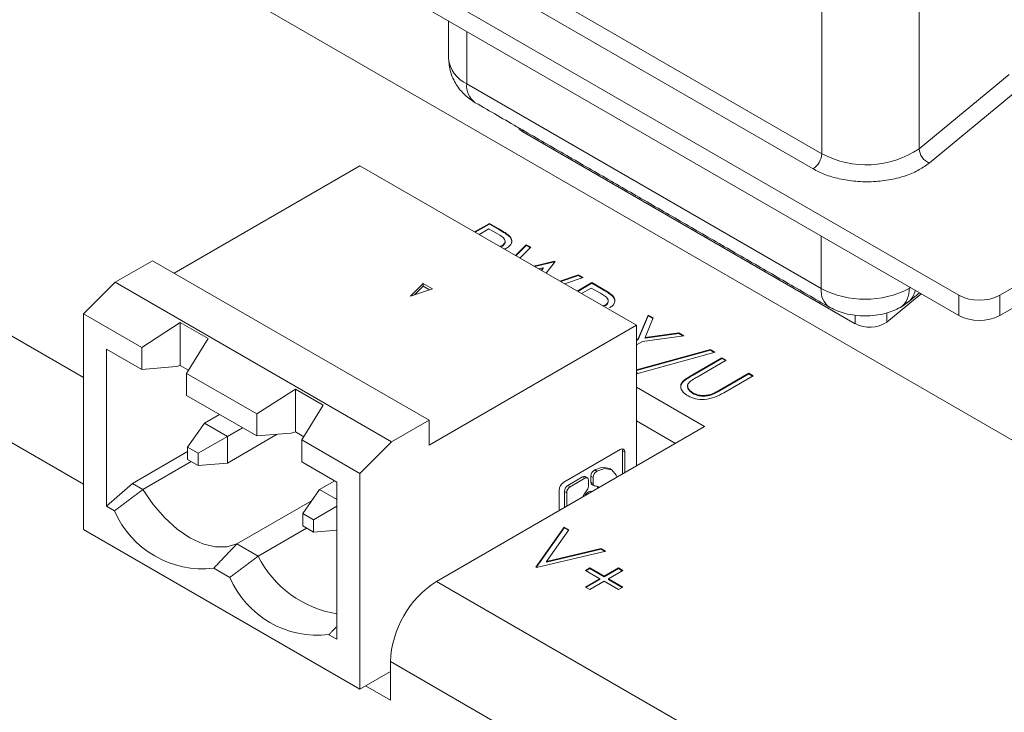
# Model space of a CAD drawing. Header units: inches. Extents: x 0.2 to 16.3, y 0.2 to 11.5.
# Tile 13 of 64: x 2.078 to 2.872, y 1.86 to 2.418. Entities that reach past the tile are written whole.
import ezdxf

# ---------------------------------------------------------------- set-up
doc = ezdxf.new("R2010")
doc.units = ezdxf.units.IN
doc.header["$MEASUREMENT"] = 0

msp = doc.modelspace()

# ---------------------------------------------------------------- linework, layer by layer
at = {"color": 7, "linetype": 'Continuous', "lineweight": 15}
for p, q in [((1.55386, 2.84379), (2.90679, 2.06276)), ((2.83492, 2.19609), (2.2961, 2.50714)), ((2.2961, 2.49081), (2.83492, 2.17976)), ((2.72458, 2.31013), (2.47951, 2.45161)), ((2.71751, 2.29788), (2.47243, 2.43936)), ((2.80293, 2.31409), (2.80293, 2.43113)), ((2.72458, 2.42717), (2.72458, 2.31013)), ((1.63166, 2.41734), (2.12975, 2.1298)), ((2.43847, 2.36643), (2.43847, 2.40863)), ((2.87553, 2.37396), (2.80293, 2.31409)), ((2.43847, 2.36643), (2.72414, 2.20152)), ((2.88372, 2.36249), (2.81113, 2.30262)), ((1.59442, 2.35284), (2.12975, 2.0438)), ((2.48372, 2.32903), (2.48372, 2.32778)), ((2.75148, 2.17321), (2.48372, 2.32778)), ((3.06873, 2.31202), (2.86792, 2.19609)), ((2.20269, 2.21398), (2.35246, 2.30044)), ((2.35246, 2.30044), (2.57517, 2.17188)), ((2.86792, 2.17976), (3.06873, 2.29569)), ((2.44485, 2.24711), (2.45672, 2.25396)), ((2.44532, 2.24684), (2.45672, 2.25342)), ((2.45672, 2.25396), (2.46442, 2.24952)), ((2.45672, 2.25342), (2.45672, 2.25396)), ((2.45672, 2.25342), (2.46442, 2.24897)), ((2.45622, 2.2496), (2.44837, 2.24507)), ((2.4634, 2.24545), (2.45622, 2.2496)), ((2.46442, 2.24897), (2.46442, 2.24952)), ((2.47278, 2.24347), (2.47278, 2.24401)), ((2.72414, 2.24371), (2.72414, 2.20152)), ((2.46682, 2.23541), (2.46682, 2.23595)), ((2.47772, 2.22813), (2.48644, 2.23681)), ((2.47807, 2.22793), (2.48644, 2.23627)), ((2.49008, 2.23471), (2.48137, 2.22602)), ((2.48644, 2.23681), (2.49008, 2.23471)), ((2.48644, 2.23627), (2.48644, 2.23681)), ((2.48644, 2.23627), (2.48973, 2.23436)), ((2.15524, 2.20652), (2.18542, 2.22395)), ((2.18542, 2.22395), (2.40813, 2.09538)), ((2.49261, 2.21953), (2.5092, 2.22367)), ((2.49327, 2.21915), (2.5092, 2.22312)), ((2.50971, 2.22337), (2.50249, 2.21383)), ((2.5092, 2.22367), (2.50971, 2.22337)), ((2.5092, 2.22312), (2.5092, 2.22367)), ((2.5092, 2.22312), (2.50943, 2.22299)), ((2.50011, 2.21825), (2.49643, 2.21733)), ((2.49851, 2.21613), (2.50011, 2.21825)), ((2.4988, 2.21596), (2.50011, 2.2177)), ((2.50011, 2.2177), (2.50011, 2.21825)), ((2.15524, 2.20652), (2.12975, 2.18109)), ((2.37795, 2.07796), (2.15524, 2.20652)), ((2.40348, 2.20563), (2.39329, 2.19545)), ((2.41094, 2.20133), (2.40348, 2.20563)), ((2.40348, 2.20563), (2.40348, 2.20349)), ((2.51358, 2.20743), (2.52866, 2.21243)), ((2.51418, 2.20708), (2.52866, 2.21189)), ((2.53227, 2.21035), (2.51719, 2.20534)), ((2.52744, 2.19943), (2.53932, 2.20628)), ((2.52791, 2.19915), (2.53932, 2.20574)), ((2.52866, 2.21243), (2.53227, 2.21035)), ((2.52866, 2.21189), (2.52866, 2.21243)), ((2.52866, 2.21189), (2.53167, 2.21015)), ((2.53932, 2.20628), (2.54718, 2.20174)), ((2.53932, 2.20574), (2.53932, 2.20628)), ((2.53932, 2.20574), (2.54718, 2.2012)), ((2.39329, 2.19545), (2.41094, 2.20133)), ((2.40348, 2.20349), (2.3965, 2.19652)), ((2.40858, 2.20054), (2.40348, 2.20349)), ((2.53881, 2.20192), (2.53097, 2.19739)), ((2.54618, 2.19767), (2.53881, 2.20192)), ((2.54718, 2.2012), (2.54718, 2.20174)), ((2.55554, 2.19575), (2.55554, 2.1963)), ((2.80456, 2.19729), (2.77692, 2.17449)), ((2.79266, 2.18949), (2.79436, 2.1907)), ((2.83492, 2.17976), (2.83492, 2.19609)), ((2.86792, 2.19609), (2.86792, 2.17976)), ((2.54997, 2.18747), (2.54997, 2.18801)), ((2.77692, 2.18193), (2.77692, 2.17449)), ((2.17661, 2.15404), (2.12975, 2.18109)), ((2.12975, 2.18109), (2.12975, 2.0075)), ((2.17661, 2.15404), (2.2076, 2.17414)), ((2.2076, 2.17414), (2.23006, 2.16118)), ((2.2076, 2.17414), (2.2076, 2.13964)), ((2.57663, 2.16095), (2.58464, 2.18011)), ((2.57663, 2.1604), (2.58464, 2.17957)), ((2.58868, 2.17778), (2.58213, 2.16208)), ((2.58464, 2.18011), (2.58868, 2.17778)), ((2.58464, 2.17957), (2.58464, 2.18011)), ((2.58464, 2.17957), (2.5885, 2.17735)), ((2.75148, 2.17993), (2.75148, 2.17321)), ((2.40813, 2.07545), (2.57517, 2.17188)), ((2.57517, 2.17188), (2.57517, 2.05853)), ((2.58213, 2.16208), (2.60931, 2.16587)), ((2.60931, 2.16587), (2.61335, 2.16354)), ((2.60931, 2.16533), (2.60931, 2.16587)), ((2.23006, 2.16118), (2.2128, 2.13315)), ((2.57517, 2.16011), (2.57663, 2.16095)), ((2.57517, 2.15956), (2.57663, 2.1604)), ((2.58015, 2.15891), (2.57517, 2.15604)), ((2.57663, 2.1604), (2.57663, 2.16095)), ((2.61335, 2.16354), (2.58015, 2.15891)), ((2.58213, 2.16153), (2.60931, 2.16533)), ((2.58213, 2.16153), (2.58213, 2.16208)), ((2.60931, 2.16533), (2.61259, 2.16344)), ((2.1483, 2.02614), (2.1483, 2.1527)), ((2.17661, 2.13636), (2.1483, 2.1527)), ((2.17661, 2.13636), (2.17661, 2.15404)), ((2.57517, 2.13605), (2.63482, 2.15231)), ((2.57517, 2.13551), (2.63482, 2.15177)), ((2.63853, 2.15017), (2.57627, 2.1332)), ((2.63482, 2.15231), (2.63853, 2.15017)), ((2.63482, 2.15177), (2.63482, 2.15231)), ((2.63482, 2.15177), (2.63789, 2.14999)), ((2.62035, 2.13211), (2.64407, 2.14581)), ((2.62035, 2.13157), (2.64407, 2.14526)), ((2.6476, 2.14377), (2.62406, 2.13018)), ((2.64407, 2.14581), (2.6476, 2.14377)), ((2.64407, 2.14526), (2.64407, 2.14581)), ((2.64407, 2.14526), (2.64713, 2.1435)), ((2.20433, 2.13859), (2.17661, 2.13636)), ((2.2076, 2.13964), (2.20433, 2.13859)), ((2.21439, 2.13573), (2.2076, 2.13964)), ((2.2128, 2.13315), (2.2694, 2.10047)), ((2.2128, 2.13315), (2.2128, 2.11546)), ((2.57627, 2.1332), (2.57517, 2.13383)), ((2.61277, 2.12638), (2.61277, 2.12693)), ((2.62035, 2.13157), (2.62035, 2.13211)), ((2.64219, 2.11972), (2.66573, 2.1333)), ((2.64219, 2.11917), (2.66573, 2.13276)), ((2.66926, 2.13127), (2.64553, 2.11757)), ((2.66573, 2.1333), (2.66926, 2.13127)), ((2.66573, 2.13276), (2.66573, 2.1333)), ((2.66573, 2.13276), (2.66878, 2.131)), ((2.2694, 2.10047), (2.3004, 2.12057)), ((2.3004, 2.12057), (2.32285, 2.10761)), ((2.3004, 2.08607), (2.3004, 2.12057)), ((2.63018, 2.09028), (2.57517, 2.12204)), ((2.64219, 2.11917), (2.64219, 2.11972)), ((2.2128, 2.11546), (2.2694, 2.08279)), ((2.62059, 2.11695), (2.62059, 2.1175)), ((2.63569, 2.11588), (2.63569, 2.11643)), ((2.32285, 2.10761), (2.30559, 2.07958)), ((2.22718, 2.09312), (2.23935, 2.10014)), ((2.2694, 2.08279), (2.2694, 2.10047)), ((2.37795, 2.07796), (2.40813, 2.09538)), ((2.40813, 2.09538), (2.40813, 2.07545)), ((2.6066, 2.07667), (2.57517, 2.09482)), ((2.22718, 2.09312), (2.21359, 2.07379)), ((2.22718, 2.09312), (2.24574, 2.0824)), ((2.25791, 2.08942), (2.24574, 2.0824)), ((2.41419, 1.9656), (2.63018, 2.09028)), ((2.24574, 2.0824), (2.22221, 2.06882)), ((2.28583, 2.08411), (2.24574, 2.06097)), ((2.24574, 2.06097), (2.24574, 2.0824)), ((2.29713, 2.08502), (2.2694, 2.08279)), ((2.3004, 2.08607), (2.29713, 2.08502)), ((2.30718, 2.08216), (2.3004, 2.08607)), ((2.35246, 2.05252), (2.30559, 2.07958)), ((2.30559, 2.07958), (2.30559, 2.06189)), ((2.22221, 2.06882), (2.21359, 2.07379)), ((2.21359, 2.07379), (2.21359, 2.06384)), ((2.35246, 2.05252), (2.37795, 2.07796)), ((2.51671, 2.04554), (2.56217, 2.07179)), ((2.56403, 2.0521), (2.56403, 2.07071)), ((2.56403, 2.07071), (2.56589, 2.06964)), ((2.16908, 2.04457), (2.21359, 2.07026)), ((2.22221, 2.05887), (2.21359, 2.06384)), ((2.22221, 2.05887), (2.22221, 2.06882)), ((2.56589, 2.06964), (2.56589, 2.05317)), ((2.17763, 2.03963), (2.21658, 2.06212)), ((2.24574, 2.06097), (2.22221, 2.05887)), ((2.3339, 2.04556), (2.30559, 2.06189)), ((2.54134, 2.05529), (2.54157, 2.05542)), ((2.5432, 2.05422), (2.54134, 2.05529)), ((2.54342, 2.05435), (2.54157, 2.05542)), ((2.35246, 1.87893), (2.35246, 2.05252)), ((2.51995, 2.04294), (2.53188, 2.04983)), ((2.52181, 2.04187), (2.53374, 2.04876)), ((2.53374, 2.04876), (2.53188, 2.04983)), ((2.53652, 2.04715), (2.53652, 2.04226)), ((2.53856, 2.04558), (2.53856, 2.05046)), ((2.54041, 2.04939), (2.53856, 2.05046)), ((2.54041, 2.04939), (2.54041, 2.04451)), ((2.54342, 2.05435), (2.5432, 2.05422)), ((2.1483, 2.02614), (2.16908, 2.04457)), ((2.16908, 2.04457), (2.17763, 2.03963)), ((2.30639, 2.02022), (2.31998, 2.03955)), ((2.31998, 2.03955), (2.33214, 2.04657)), ((2.3339, 2.03151), (2.31998, 2.03955)), ((2.3339, 2.04556), (2.3339, 1.919)), ((2.51299, 2.02263), (2.51299, 2.03911)), ((2.52181, 2.04187), (2.51995, 2.04294)), ((2.54041, 2.04451), (2.53856, 2.04558)), ((2.51716, 2.02504), (2.51716, 2.03811)), ((2.51902, 2.03704), (2.51716, 2.03811)), ((2.51902, 2.03704), (2.51902, 2.02611)), ((2.15472, 2.02244), (2.1483, 2.02614)), ((2.25334, 1.99593), (2.31389, 2.03089)), ((2.3339, 2.02615), (2.315, 2.01525)), ((2.315, 2.01525), (2.30639, 2.02022)), ((2.30639, 2.02022), (2.30639, 2.01027)), ((2.315, 2.0053), (2.315, 2.01525)), ((2.12975, 2.0075), (2.35246, 1.87893)), ((2.30937, 2.00855), (2.27042, 1.98606)), ((2.30639, 2.01027), (2.315, 2.0053)), ((2.49426, 1.97708), (2.51692, 2.00936)), ((2.49453, 1.97693), (2.51692, 2.00881)), ((2.5207, 2.00718), (2.50283, 1.98174)), ((2.51692, 2.00936), (2.5207, 2.00718)), ((2.51692, 2.00881), (2.51692, 2.00936)), ((2.51692, 2.00881), (2.52043, 2.00679)), ((2.3339, 2.00699), (2.315, 2.0053)), ((2.25334, 1.99593), (2.27042, 1.98606)), ((2.50283, 1.98174), (2.54689, 1.99206)), ((2.50283, 1.9812), (2.54689, 1.99151)), ((2.54689, 1.99206), (2.55066, 1.98988)), ((2.54689, 1.99151), (2.54689, 1.99206)), ((2.54689, 1.99151), (2.54999, 1.98972)), ((2.55066, 1.98988), (2.49476, 1.97679)), ((2.24752, 1.96887), (2.23468, 1.97628)), ((2.49476, 1.97679), (2.49426, 1.97708)), ((2.50283, 1.9812), (2.50283, 1.98174)), ((2.53404, 1.97447), (2.53757, 1.9765)), ((2.53452, 1.97419), (2.53757, 1.97596)), ((2.53757, 1.9765), (2.54915, 1.96981)), ((2.53757, 1.97596), (2.53757, 1.9765)), ((2.53757, 1.97596), (2.54915, 1.96927)), ((2.54915, 1.96981), (2.56074, 1.9765)), ((2.54915, 1.96927), (2.56074, 1.97596)), ((2.56074, 1.9765), (2.56426, 1.97447)), ((2.56074, 1.97596), (2.56074, 1.9765)), ((2.56074, 1.97596), (2.56379, 1.97419)), ((2.54563, 1.96778), (2.53404, 1.97447)), ((2.53404, 1.96109), (2.54563, 1.96778)), ((2.54563, 1.96724), (2.54563, 1.96778)), ((2.54915, 1.96927), (2.54915, 1.96981)), ((2.56426, 1.97447), (2.55268, 1.96778)), ((2.55268, 1.96778), (2.56426, 1.96109)), ((2.55268, 1.96724), (2.55268, 1.96778)), ((2.41419, 1.9656), (2.79719, 1.7445)), ((2.53757, 1.95906), (2.53404, 1.96109)), ((2.53452, 1.96082), (2.54563, 1.96724)), ((2.54915, 1.96574), (2.53757, 1.95906)), ((2.56074, 1.95906), (2.54915, 1.96574)), ((2.55268, 1.96724), (2.56379, 1.96082)), ((2.56426, 1.96109), (2.56074, 1.95906)), ((2.3339, 1.919), (2.32748, 1.92271)), ((2.37695, 1.87007), (2.37695, 1.90109)), ((2.37695, 1.90109), (2.75995, 1.67999)), ((2.37695, 1.89307), (2.35246, 1.87893)), ((2.35703, 1.88157), (2.37695, 1.87007))]:
    msp.add_line(p, q, dxfattribs=at)
at = {"color": 7, "linetype": 'Continuous', "lineweight": 15, "flags": 128}
for points in [[(2.48372, 2.32778), (2.48145, 2.32942), (2.47987, 2.33126)], [(2.79602, 2.20222), (2.79561, 2.20197), (2.79485, 2.20152)], [(2.54157, 2.05542), (2.548, 2.05765), (2.55343, 2.05659)], [(2.55957, 2.04952), (2.55894, 2.05129), (2.55531, 2.05551), (2.54986, 2.05658), (2.54342, 2.05435)], [(2.25334, 1.99593), (2.24509, 1.99339), (2.23581, 1.99334), (2.22583, 1.99578), (2.21548, 2.00064), (2.20514, 2.00773), (2.19515, 2.01681), (2.18587, 2.02757), (2.17763, 2.03963)], [(2.54513, 2.04119), (2.54385, 2.04215), (2.54198, 2.04252)], [(2.54421, 2.04066), (2.54344, 2.04207), (2.54316, 2.04239)], [(2.53495, 2.03846), (2.53309, 2.03594), (2.5318, 2.03349)], [(2.53661, 2.03784), (2.53815, 2.03838), (2.53946, 2.03812), (2.53946, 2.03812)]]:
    msp.add_lwpolyline(points, dxfattribs=at)
at = {"color": 7, "linetype": 'Continuous', "lineweight": 15}
for centre, radius, start, end in [((2.44885, 2.38934), 0.02515, 185.69476, 245.62528), ((2.45515, 2.36479), 0.01677, 174.37907, 234.30891), ((2.70923, 2.31083), 0.01537, 302.6051, 357.39474), ((2.76046, 2.37733), 0.07618, 241.90122, 303.8861), ((2.81635, 2.31501), 0.01345, 183.90536, 247.13867), ((2.73999, 2.1995), 0.01598, 172.74647, 235.96002), ((2.75949, 2.26976), 0.07685, 242.60964, 297.39041), ((2.77816, 2.19988), 0.01677, 305.70291, 5.62015), ((2.78368, 2.20331), 0.01653, 310.27505, 348.43155), ((2.85142, 2.22793), 0.03586, 242.60968, 297.39032), ((2.76313, 2.19503), 0.02473, 241.90127, 303.88596), ((2.85142, 2.2116), 0.03586, 242.60968, 297.39032), ((2.56362, 2.07001), 0.0023, 350.7866, 129.20311), ((2.56068, 2.07084), 0.00335, 357.89204, 25.74229), ((2.54461, 2.05019), 0.00606, 122.60552, 177.39448), ((2.53303, 2.04822), 0.00198, 65.68535, 125.61841), ((2.53482, 2.04742), 0.00172, 350.78654, 129.20271), ((2.54646, 2.04912), 0.00606, 122.60552, 177.39448), ((2.52106, 2.03874), 0.00808, 122.60562, 177.39422), ((2.52321, 2.03784), 0.00606, 122.60533, 177.39467), ((2.52507, 2.03677), 0.00606, 122.60533, 177.39467), ((2.53042, 2.04256), 0.00611, 317.88545, 357.23096), ((2.54052, 2.04538), 0.00197, 174.1844, 234.50437), ((2.54208, 2.04421), 0.0017, 169.98319, 266.60043), ((2.54128, 2.03056), 0.00865, 122.66497, 152.71175), ((2.22563, 2.05293), 0.07718, 203.26917, 276.73621), ((2.34745, 2.02449), 0.08607, 206.51355, 260.94339), ((2.31842, 1.99936), 0.07718, 203.26922, 276.73615), ((2.45781, 1.89741), 0.08094, 122.60548, 177.39449)]:
    msp.add_arc(centre, radius, start, end, dxfattribs=at)
for points in [[(2.42382, 2.41708), (2.42382, 2.38684)], [(2.44537, 2.35117), (2.73104, 2.18626)], [(2.46513, 2.2354), (2.46682, 2.23595)], [(2.47036, 2.23392), (2.46881, 2.23327)], [(2.79436, 2.1907), (2.80326, 2.19804)], [(2.78794, 2.18626), (2.79439, 2.19072)], [(2.5482, 2.18744), (2.54997, 2.18801)], [(2.55528, 2.05552), (2.55343, 2.05659)], [(2.53571, 2.04895), (2.53385, 2.05002)], [(2.17763, 2.03963), (2.15472, 2.02244)], [(2.53937, 2.04377), (2.54123, 2.0427)], [(2.53964, 2.03802), (2.53946, 2.03812)], [(2.23468, 1.97628), (2.25334, 1.99593)], [(2.27042, 1.98606), (2.24752, 1.96887)], [(2.32748, 1.92271), (2.3339, 1.92947)]]:
    msp.add_open_spline(points, degree=1, dxfattribs=at)
for points, knots in [([(2.42382, 2.38684), (2.42413, 2.38321), (2.42474, 2.37601), (2.42959, 2.36588), (2.43653, 2.35715), (2.4425, 2.35311), (2.44537, 2.35117)], [0, 0, 0, 0, 0.263974, 0.523684, 0.771052, 1, 1, 1, 1]), ([(2.81113, 2.30262), (2.80859, 2.30076), (2.80333, 2.29692), (2.79274, 2.29235), (2.7802, 2.28898), (2.76628, 2.28733), (2.75207, 2.28756), (2.73871, 2.28962), (2.72691, 2.29306), (2.72057, 2.29631), (2.71751, 2.29788)], [0, 0, 0, 0, 0.114511, 0.237561, 0.367044, 0.5, 0.632956, 0.762439, 0.885489, 1, 1, 1, 1]), ([(2.46682, 2.23595), (2.46777, 2.2367), (2.46919, 2.23784), (2.46952, 2.2397), (2.46873, 2.24245), (2.46577, 2.24412), (2.4634, 2.24545)], [0, 0, 0, 0, 0.248969, 0.374732, 0.500385, 1, 1, 1, 1]), ([(2.46442, 2.24952), (2.46611, 2.24855), (2.46912, 2.24682), (2.47166, 2.24487), (2.47278, 2.24401)], [0, 0, 0, 0, 0.560315, 1, 1, 1, 1]), ([(2.46442, 2.24897), (2.46611, 2.24801), (2.46912, 2.24628), (2.47166, 2.24433), (2.47278, 2.24347)], [0, 0, 0, 0, 0.560315, 1, 1, 1, 1]), ([(2.46682, 2.23541), (2.46775, 2.23616), (2.46915, 2.23729), (2.46953, 2.23891), (2.46931, 2.23958), (2.46923, 2.23979)], [0, 0, 0, 0, 0.574051, 0.864023, 1, 1, 1, 1]), ([(2.47278, 2.24401), (2.47354, 2.24307), (2.47507, 2.2412), (2.47488, 2.23824), (2.47316, 2.23574), (2.47129, 2.23453), (2.47036, 2.23392)], [0, 0, 0, 0, 0.279706, 0.559381, 0.779507, 1, 1, 1, 1]), ([(2.47278, 2.24347), (2.4736, 2.24253), (2.47499, 2.24094), (2.47469, 2.23918), (2.47457, 2.23846)], [0, 0, 0, 0, 0.5905328, 1, 1, 1, 1]), ([(2.54997, 2.18801), (2.5505, 2.18837), (2.55157, 2.18908), (2.55236, 2.19044), (2.55258, 2.19184), (2.55159, 2.19463), (2.54858, 2.19632), (2.54618, 2.19767)], [0, 0, 0, 0, 0.125308, 0.250617, 0.375956, 0.501279, 1, 1, 1, 1]), ([(2.54718, 2.20174), (2.54885, 2.20078), (2.55184, 2.19907), (2.55441, 2.19714), (2.55554, 2.1963)], [0, 0, 0, 0, 0.560245, 1, 1, 1, 1]), ([(2.54718, 2.2012), (2.54885, 2.20024), (2.55184, 2.19852), (2.55441, 2.1966), (2.55554, 2.19575)], [0, 0, 0, 0, 0.560245, 1, 1, 1, 1]), ([(2.54997, 2.18747), (2.55051, 2.18782), (2.55158, 2.18854), (2.55233, 2.18989), (2.55261, 2.19099), (2.55237, 2.1916), (2.55231, 2.19175)], [0, 0, 0, 0, 0.30061, 0.601225, 0.90191, 1, 1, 1, 1]), ([(2.55554, 2.1963), (2.55637, 2.19535), (2.55801, 2.19345), (2.55796, 2.19043), (2.55634, 2.18784), (2.55444, 2.18659), (2.55349, 2.18597)], [0, 0, 0, 0, 0.279797, 0.5595, 0.779626, 1, 1, 1, 1]), ([(2.55554, 2.19575), (2.55642, 2.1948), (2.55796, 2.19313), (2.55772, 2.19125), (2.55761, 2.19043)], [0, 0, 0, 0, 0.565828, 1, 1, 1, 1]), ([(2.73104, 2.18626), (2.735, 2.18441), (2.74109, 2.18157), (2.75126, 2.1798), (2.75949, 2.17928), (2.76772, 2.1798), (2.77789, 2.18157), (2.78398, 2.18441), (2.78794, 2.18626)], [0, 0, 0, 0, 0.239456, 0.368361, 0.5, 0.631639, 0.760543, 1, 1, 1, 1]), ([(2.61676, 2.11506), (2.61537, 2.11598), (2.61259, 2.11781), (2.61079, 2.12111), (2.61078, 2.12429), (2.61211, 2.12605), (2.61277, 2.12693)], [0, 0, 0, 0, 0.2802197, 0.5599129, 0.7799499, 1, 1, 1, 1]), ([(2.61102, 2.12118), (2.61094, 2.12203), (2.61078, 2.12384), (2.61208, 2.1255), (2.61277, 2.12638)], [0, 0, 0, 0, 0.469201, 1, 1, 1, 1]), ([(2.61277, 2.12693), (2.61405, 2.12796), (2.61635, 2.1298), (2.61912, 2.1314), (2.62035, 2.13211)], [0, 0, 0, 0, 0.559498, 1, 1, 1, 1]), ([(2.61277, 2.12638), (2.61405, 2.12741), (2.61635, 2.12926), (2.61912, 2.13086), (2.62035, 2.13157)], [0, 0, 0, 0, 0.559498, 1, 1, 1, 1]), ([(2.61899, 2.12708), (2.61804, 2.12624), (2.61614, 2.12457), (2.61642, 2.12084), (2.61901, 2.11876), (2.62059, 2.1175)], [0, 0, 0, 0, 0.2810544, 0.560822, 1, 1, 1, 1]), ([(2.62406, 2.13018), (2.62308, 2.12962), (2.62133, 2.12862), (2.61971, 2.12755), (2.61899, 2.12708)], [0, 0, 0, 0, 0.560126, 1, 1, 1, 1]), ([(2.61667, 2.12334), (2.61659, 2.12254), (2.61633, 2.12017), (2.6189, 2.11823), (2.62059, 2.11695)], [0, 0, 0, 0, 0.339266, 1, 1, 1, 1]), ([(2.63569, 2.11643), (2.63697, 2.117), (2.63927, 2.11801), (2.6413, 2.1192), (2.64219, 2.11972)], [0, 0, 0, 0, 0.559627, 1, 1, 1, 1]), ([(2.63569, 2.11588), (2.63697, 2.11645), (2.63927, 2.11747), (2.6413, 2.11865), (2.64219, 2.11917)], [0, 0, 0, 0, 0.559627, 1, 1, 1, 1]), ([(2.64553, 2.11757), (2.64331, 2.11633), (2.63889, 2.11385), (2.63072, 2.11187), (2.62248, 2.1124), (2.61866, 2.11417), (2.61676, 2.11506)], [0, 0, 0, 0, 0.2816535, 0.5601095, 0.7800781, 1, 1, 1, 1]), ([(2.62059, 2.1175), (2.62179, 2.11694), (2.62419, 2.11582), (2.62847, 2.11527), (2.63244, 2.1155), (2.63461, 2.11612), (2.63569, 2.11643)], [0, 0, 0, 0, 0.2797827, 0.5593766, 0.7795681, 1, 1, 1, 1]), ([(2.62059, 2.11695), (2.62179, 2.11639), (2.62419, 2.11528), (2.62847, 2.11472), (2.63244, 2.11495), (2.63461, 2.11557), (2.63569, 2.11588)], [0, 0, 0, 0, 0.2797827, 0.5593766, 0.7795681, 1, 1, 1, 1])]:
    msp.add_open_spline(points, degree=3, knots=knots, dxfattribs=at)

doc.saveas('drawing.dxf')
